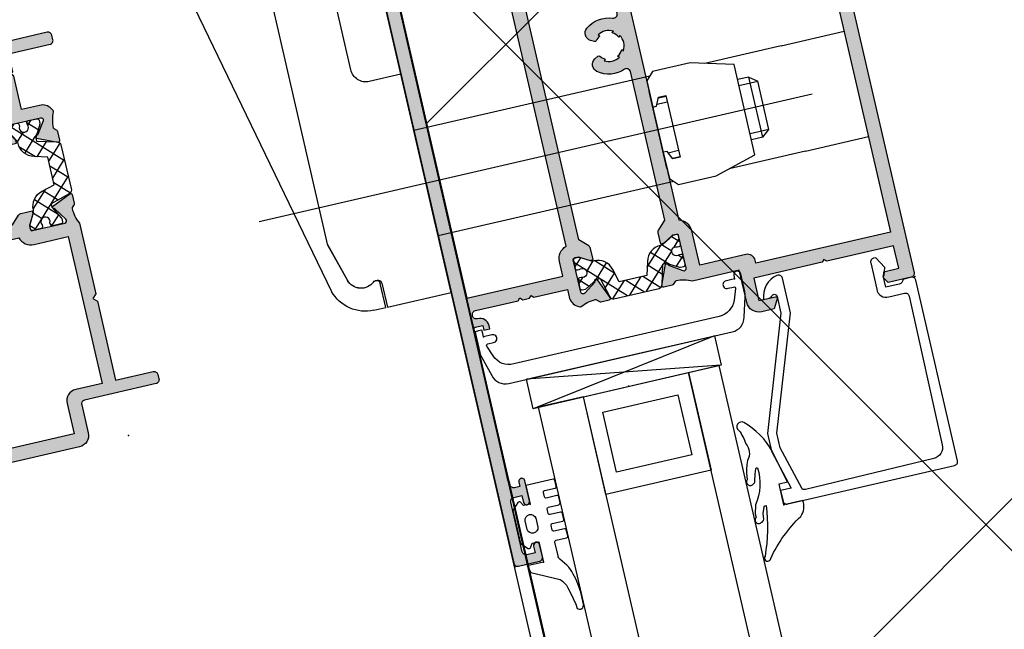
# Model space of a CAD drawing. Header units: centimetres. Extents: x -15121 to 17422, y -60492 to 0.
# Tile 97 of 256: x 1048 to 1061, y -29831 to -29823. Entities that reach past the tile are written whole.
import ezdxf

# ---------------------------------------------------------------- set-up
doc = ezdxf.new("R2010")
doc.units = ezdxf.units.CM
doc.header["$LTSCALE"] = 60
doc.linetypes.add('CENTER', pattern=[2, 1.25, -0.25, 0.25, -0.25])
doc.linetypes.add('DP', pattern=[0.5, 0.3, -0.2])
for name, color, linetype in [('A-----SZ', 8, 'Continuous'), ('A-DRZ', 7, 'Continuous'), ('AIKA podłoga deski cała', 2, 'Continuous'), ('AIKA podłoga deski pod meble', 6, 'Continuous'), ('AIKA powierzchnie2', 2, 'Continuous'), ('AIKA sufity podwieszane', 8, 'Continuous'), ('AIKA ŚCIANA2', 8, 'Continuous'), ('podciagi i nadproza', 7, 'DP'), ('RI-ACCESS', 253, 'Continuous'), ('RI-HATCH-P', 253, 'Continuous'), ('RI-HATCH-PI', 253, 'Continuous'), ('RI-OTHERS', 6, 'CENTER'), ('RI-PROFILE', 8, 'Continuous')]:
    doc.layers.add(name, color=color, linetype=linetype)

# ---------------------------------------------------------------- blocks, each defined once
blk = doc.blocks.new('050014')
at = {"layer": 'RI-HATCH-P'}
h = blk.add_hatch(color=256, dxfattribs=at)
h.paths.add_polyline_path([(-75.5, 59, 0.414292), (-77, 57.5), (-77, 53.75, -0.414292), (-77.5, 53.25), (-87, 53.25, 0.414214), (-87.5, 52.75), (-87.5, 52.15, 0.414214), (-87, 51.65), (-82, 51.65), (-82, 41.15), (-81.5, 40.65), (-82, 40.15), (-82, 30.76, -0.106092), (-81.5, 28.73, -0.205169), (-81.55, 28.58), (-81.88, 28.25, 0.197654), (-81.94, 28.11), (-81.93, 26.97, 0.438024), (-81.72, 26.77, -0.074053), (-81.58, 26.83), (-81.51, 26.85), (-79.09, 27.87, 0.629353), (-79.29, 28.22), (-80.41, 29.88, -0.606807), (-80.16, 30.35), (-75.85, 30.35, -0.414214), (-75.65, 30.15), (-75.65, 29.55), (-76.4, 28.25), (-76.4, 27.85), (-74.9, 27.85, 0.198435), (-74.55, 28), (-73.49, 29.05), (-66.87, 29.05, -0.527237), (-66.4, 28.37, 0.263412), (-65.88, 24.81, 0.530912), (-64.23, 24.92), (-63.97, 25.37, 0.386415), (-64.02, 25.63, -0.112856), (-64.54, 26.22), (-64.72, 26.03, -0.272863), (-64.72, 28.07), (-64.54, 27.88, -0.14598), (-63.83, 28.59), (-64.02, 28.77, -0.273255), (-61.98, 28.77), (-62.17, 28.59, -0.14588), (-61.46, 27.88), (-61.28, 28.07, -0.272961), (-61.28, 26.03), (-61.46, 26.22, -0.112813), (-61.98, 25.63, 0.387107), (-62.03, 25.37), (-61.77, 24.92, 0.530303), (-60.12, 24.82, 0.263181), (-59.6, 28.37, -0.527301), (-59.13, 29.05), (-39.41, 29.05), (-38.35, 28, 0.198435), (-38, 27.85), (-36.5, 27.85), (-36.5, 28.25), (-37.25, 29.55), (-37.25, 30.15, -0.414214), (-37.05, 30.35), (-32.74, 30.35, -0.606807), (-32.5, 29.88), (-33.62, 28.22, 0.626446), (-33.8, 27.87), (-31.38, 26.84), (-31.32, 26.83, -0.073406), (-31.19, 26.77, 0.44804), (-30.97, 26.97), (-30.96, 28.11, 0.197654), (-31.02, 28.25), (-31.35, 28.58, -0.205169), (-31.41, 28.73, -0.106121), (-30.9, 30.76), (-30.9, 37), (-26.63, 37, 0.414214), (-25, 38.63), (-25, 40.28), (-26.2, 40.97, 0.577388), (-26.5, 40.8), (-26.5, 38.6), (-29.5, 38.6), (-29.5, 47.7), (-29.8, 48), (-29.5, 48.3), (-29.5, 57.2), (-26.5, 57.2), (-26.5, 55.19), (-25.83, 55, 0.199244), (-25.68, 55.03), (-25, 55.42), (-25, 58.5, 0.414214), (-25.5, 59)])
h.paths.add_polyline_path([(-31.3, 57.2), (-31.3, 39.3), (-31.7, 39.3, 0.414214), (-32.7, 38.3), (-32.7, 32.15), (-37.25, 32.15, 0.33398), (-38.98, 30.85), (-38.98, 30.85), (-73.92, 30.85, 0.334001), (-75.65, 32.15), (-80.2, 32.15), (-80.2, 51.65), (-76.7, 51.65, 0.414214), (-75.2, 53.15), (-75.2, 57.2)], flags=16)
h.paths.add_polyline_path([(-73.49, 17.65), (-74.55, 18.7, 0.198435), (-74.9, 18.85), (-76.4, 18.85), (-76.4, 18.45), (-75.65, 17.15), (-75.65, 16.55, -0.414214), (-75.85, 16.35), (-75.9, 16.35, -0.008584), (-75.91, 16.35), (-77.01, 16.35, -0.008584), (-77.01, 16.35), (-78.55, 16.35, -0.008584), (-78.56, 16.35), (-79.66, 16.35, -0.008584), (-79.66, 16.35), (-80.16, 16.35, -0.606807), (-80.41, 16.82), (-79.26, 18.46, 0.118857), (-79.17, 18.43), (-79, 18.74), (-79, 18.77, 0.102358), (-79.07, 18.81), (-81.52, 19.85), (-81.58, 19.87, -0.073097), (-81.72, 19.93, 0.440449), (-81.93, 19.73), (-81.94, 18.59, 0.197654), (-81.88, 18.45), (-81.55, 18.12, -0.205169), (-81.5, 17.97, -0.103677), (-81.98, 15.98, 0.250573), (-81.97, 15.79), (-81.81, 15.52, 0.268304), (-80.4, 14.75), (-78, 14.75), (-78, 10.3), (-77.7, 10), (-78, 9.7), (-78, 8.8), (-77.7, 8.5), (-78, 8.2), (-78, 7.35), (-83.5, 7.35, 0.414214), (-84, 6.85), (-84, 6.25, 0.414165), (-83.5, 5.75), (-77.44, 5.75), (-77.37, 5.73), (-77.31, 5.72), (-77.26, 5.69), (-77.25, 5.68), (-77.18, 5.64), (-77.1, 5.55), (-77.07, 5.5), (-77.06, 5.49), (-77.03, 5.43), (-77.01, 5.35), (-77.01, 5.34), (-77, 5.3), (-77, 5.25), (-77, 2.3, -0.414214), (-77.5, 1.8), (-91.5, 1.8, -0.414214), (-92, 2.3), (-92, 3.3, 0.414214), (-92.5, 3.8), (-94.1, 3.8, 0.998203), (-94.1, 3), (-93.2, 3), (-93.2, 1.9, -0.414214), (-93.7, 1.4), (-100.3, 1.4, -0.414214), (-100.8, 1.9), (-100.8, 3), (-99.9, 3), (-99.9, 3.8), (-101.5, 3.8, 0.414214), (-102, 3.3), (-102, 0.5, 0.414214), (-101.5, 0), (-0.5, 0, 0.414214), (0, 0.5), (0, 3.3, 0.414214), (-0.5, 3.8), (-2.1, 3.8, 0.99377), (-2.1, 3), (-1.2, 3), (-1.2, 1.9, -0.414214), (-1.7, 1.4), (-8.3, 1.4, -0.414214), (-8.8, 1.9), (-8.8, 3), (-8.8, 3), (-7.9, 3, 0.998176), (-7.9, 3.8), (-10.6, 3.8, 0.999285), (-10.6, 3), (-10, 3), (-10, 2.3, -0.414214), (-10.5, 1.8), (-11, 1.8), (-11, 1.65), (-31.2, 1.8, -0.412055), (-31.4, 2), (-31.4, 3), (-30.8, 3), (-30.8, 3.8), (-31.2, 3.8, 0.43156), (-32.4, 2.53, -0.43156), (-32.9, 2), (-33, 2, -0.414214), (-33.5, 2.5), (-33.5, 8.2), (-33.8, 8.5), (-33.5, 8.8), (-33.5, 9.7), (-33.8, 10), (-33.5, 10.3), (-33.5, 14.75), (-32.5, 14.75, 0.268304), (-31.09, 15.52), (-30.93, 15.79, 0.250573), (-30.92, 15.98, -0.103677), (-31.41, 17.97, -0.205169), (-31.35, 18.12), (-31.02, 18.45, 0.197654), (-30.96, 18.59), (-30.97, 19.73, 0.450684), (-31.19, 19.93, -0.072377), (-31.32, 19.87), (-31.37, 19.86), (-33.84, 18.81, 0.112454), (-33.91, 18.76), (-33.91, 18.74), (-33.74, 18.43, 0.12555), (-33.64, 18.46), (-32.5, 16.82, -0.606807), (-32.74, 16.35), (-33.24, 16.35, -0.008584), (-33.25, 16.35), (-34.35, 16.35, -0.008584), (-34.36, 16.35), (-35.89, 16.35, -0.008584), (-35.9, 16.35), (-37, 16.35, -0.008584), (-37.01, 16.35), (-37.05, 16.35, -0.414214), (-37.25, 16.55), (-37.25, 17.15), (-36.5, 18.45), (-36.5, 18.85), (-38, 18.85, 0.198435), (-38.35, 18.7), (-39.41, 17.64)])
h.paths.add_polyline_path([(-38.98, 15.85, 0.333915), (-37.25, 14.55), (-35.3, 14.55), (-35.3, 1.8), (-75.2, 1.8), (-75.2, 6.85, 0.394163), (-75.67, 7.35), (-75.7, 7.35), (-76.2, 7.35), (-76.2, 13.8), (-76.2, 14.55), (-75.65, 14.55, 0.33369), (-73.92, 15.85)], flags=16)
at = {"layer": 'RI-HATCH-PI'}
h = blk.add_hatch(dxfattribs=at)
h.set_pattern_fill('ANSI37', color=256, scale=0.5, style=0)
h.paths.add_polyline_path([(-79.95, 25.19), (-78.21, 25.65, 0.340635), (-76.57, 27.77), (-76.57, 27.93, -0.13166), (-76.53, 28.08), (-75.66, 29.61), (-75.66, 30.13, 0.372878), (-75.86, 30.34), (-77.03, 30.34, 0.386165), (-77.25, 30.11), (-77.25, 29.89, -1.657677), (-78.3, 29.86), (-78.3, 30.12, 0.384537), (-78.51, 30.34), (-79.68, 30.34, 0.389942), (-79.9, 30.11), (-79.9, 29.66, -0.02896), (-79.87, 29.56), (-78.99, 27.96), (-78.98, 27.51), (-81.59, 26.78, 0.292215), (-81.95, 26.35), (-81.95, 20.35, 0.262216), (-81.71, 19.93, -0.065595), (-81.66, 19.91), (-81.53, 19.86), (-78.98, 19.19), (-78.99, 18.76, -0.66748), (-79.16, 18.43), (-79.89, 17.11, 0.075776), (-79.9, 17.06), (-79.9, 16.6, 0.404193), (-79.66, 16.35), (-78.54, 16.35, 0.404193), (-78.3, 16.6), (-78.3, 16.84, -1.657677), (-77.25, 16.82), (-77.25, 16.6, 0.404193), (-77.01, 16.35), (-75.89, 16.35, 0.367832), (-75.65, 16.57), (-75.65, 17.04), (-75.66, 17.04), (-75.66, 17.05), (-75.66, 17.05), (-75.66, 17.07), (-75.66, 17.07), (-75.66, 17.11), (-76.53, 18.62, -0.13166), (-76.57, 18.77), (-76.57, 18.93, 0.340635), (-78.21, 21.05), (-79.95, 21.51)])
h.paths.add_polyline_path([(-30.95, 26.35, 0.26077), (-31.19, 26.77, -0.071053), (-31.24, 26.79), (-31.38, 26.84), (-33.92, 27.51), (-33.91, 27.96), (-33.04, 29.54), (-33.01, 29.6), (-33.01, 29.6), (-33, 29.63), (-33, 29.63), (-33, 29.66), (-33, 30.11, 0.389942), (-33.22, 30.34), (-34.38, 30.34, 0.384537), (-34.6, 30.12), (-34.6, 29.86, -1.657677), (-35.65, 29.89), (-35.65, 30.11, 0.386165), (-35.87, 30.34), (-37.04, 30.34, 0.372878), (-37.24, 30.13), (-37.24, 29.61), (-36.37, 28.08, -0.13166), (-36.33, 27.93), (-36.33, 27.77, 0.340635), (-34.69, 25.65), (-32.95, 25.19), (-32.95, 21.51), (-34.69, 21.05, 0.340635), (-36.33, 18.93), (-36.33, 18.77, -0.13166), (-36.37, 18.62), (-37.25, 17.1), (-37.25, 17.07), (-37.25, 17.04), (-37.25, 17.04), (-37.25, 16.6, 0.404193), (-37.01, 16.35), (-35.89, 16.35, 0.404193), (-35.65, 16.6), (-35.65, 16.82, -1.657677), (-34.6, 16.84), (-34.6, 16.6, 0.404193), (-34.36, 16.35), (-33.24, 16.35, 0.404193), (-33, 16.6), (-33, 17.05), (-33, 17.05), (-33, 17.07), (-33, 17.07), (-33, 17.1), (-33.74, 18.43, -0.6763), (-33.91, 18.76), (-33.92, 19.19), (-31.37, 19.86), (-31.24, 19.91, -0.068843), (-31.19, 19.93, 0.261863), (-30.95, 20.35)])
at = {"layer": 'RI-OTHERS', "color": 2, "linetype": 'Continuous'}
for p in [(-82, 58.99), (-25, 59), (-102, 3.8), (0, 3.8), (-102, 0), (0, 0)]:
    blk.add_point(p, dxfattribs=at)
at = {"layer": 'RI-PROFILE'}
for points in [[(-61.98, 25.63, 0.112813), (-61.46, 26.22), (-61.28, 26.03, 0.272961), (-61.28, 28.07), (-61.46, 27.88, 0.14588), (-62.17, 28.59), (-61.98, 28.77, 0.273255), (-64.02, 28.77), (-63.83, 28.59, 0.14598), (-64.54, 27.88), (-64.72, 28.07, 0.272863), (-64.72, 26.03), (-64.54, 26.22, 0.112856), (-64.02, 25.63, -0.386415), (-63.97, 25.37), (-64.23, 24.92, -0.530912), (-65.88, 24.81, -0.263412), (-66.4, 28.37, 0.527237), (-66.87, 29.05), (-73.49, 29.05), (-74.55, 28, -0.198435), (-74.9, 27.85), (-76.4, 27.85), (-76.4, 28.25), (-75.68, 29.5, 0.131589), (-75.65, 29.6), (-75.65, 30.15, 0.414214), (-75.85, 30.35), (-80.16, 30.35, 0.606807), (-80.41, 29.88), (-79.29, 28.22, -0.629353), (-79.09, 27.87), (-81.66, 26.79, -0.536162), (-81.93, 26.97), (-81.94, 28.11, -0.197654), (-81.88, 28.25), (-81.55, 28.58, 0.205169), (-81.5, 28.73, 0.106092), (-82, 30.76), (-82, 40.15), (-81.5, 40.65), (-82, 41.15), (-82, 51.65), (-87, 51.65, -0.414214), (-87.5, 52.15), (-87.5, 52.75, -0.414214), (-87, 53.25), (-77.5, 53.25, 0.414292), (-77, 53.75), (-77, 57.5, -0.414292), (-75.5, 59), (-25.5, 59, -0.414214), (-25, 58.5), (-25, 55.42), (-25.68, 55.03, -0.199244), (-25.83, 55), (-26.5, 55.19), (-26.5, 57.2), (-29.5, 57.2), (-29.5, 48.3), (-29.8, 48), (-29.5, 47.7), (-29.5, 38.6), (-26.5, 38.6), (-26.5, 40.8, -0.577388), (-26.2, 40.97), (-25, 40.28), (-25, 38.63, -0.414214), (-26.63, 37), (-30.9, 37), (-30.9, 30.76, 0.106121), (-31.41, 28.73, 0.205169), (-31.35, 28.58), (-31.02, 28.25, -0.197654), (-30.96, 28.11), (-30.97, 26.97, -0.536162), (-31.24, 26.79), (-33.8, 27.87, -0.626446), (-33.62, 28.22), (-32.5, 29.88, 0.606807), (-32.74, 30.35), (-37.05, 30.35, 0.414214), (-37.25, 30.15), (-37.25, 29.6, 0.131589), (-37.22, 29.5), (-36.5, 28.25), (-36.5, 27.85), (-38, 27.85, -0.198435), (-38.35, 28), (-39.41, 29.05), (-59.13, 29.05, 0.527301), (-59.6, 28.37, -0.263181), (-60.12, 24.82, -0.530303), (-61.77, 24.92), (-62.03, 25.37, -0.387107)], [(-38.98, 30.85), (-73.92, 30.85, 0.33408), (-75.65, 32.15), (-80.2, 32.15), (-80.2, 51.65), (-76.7, 51.65, 0.414214), (-75.2, 53.15), (-75.2, 57.2), (-31.3, 57.2), (-31.3, 39.3), (-31.7, 39.3, 0.414214), (-32.7, 38.3), (-32.7, 32.15), (-32.7, 32.15), (-37.25, 32.15, 0.333959)], [(-102, 0.5, 0.414214), (-101.5, 0), (-0.5, 0, 0.414214), (0, 0.5), (0, 3.3, 0.414214), (-0.5, 3.8), (-2.1, 3.8, 0.99805), (-2.1, 3), (-1.2, 3), (-1.2, 1.9, -0.414214), (-1.7, 1.4), (-8.3, 1.4, -0.414214), (-8.8, 1.9), (-8.8, 3), (-8.8, 3), (-7.9, 3, 0.998176), (-7.9, 3.8), (-10.6, 3.8, 1.000716), (-10.6, 3), (-10, 3), (-10, 2.3, -0.414214), (-10.5, 1.8), (-11, 1.8), (-11, 1.65), (-31.2, 1.8, -0.412055), (-31.4, 2), (-31.4, 3), (-30.8, 3), (-30.8, 3.8), (-31.2, 3.8, 0.43156), (-32.4, 2.53, -0.43156), (-32.9, 2), (-33, 2, -0.414214), (-33.5, 2.5), (-33.5, 8.2), (-33.8, 8.5), (-33.5, 8.8), (-33.5, 9.7), (-33.8, 10), (-33.5, 10.3), (-33.5, 14.75), (-32.5, 14.75, 0.268304), (-31.09, 15.52), (-30.93, 15.79, 0.250573), (-30.92, 15.98, -0.103677), (-31.41, 17.97, -0.205169), (-31.35, 18.12), (-31.02, 18.45, 0.197654), (-30.96, 18.59), (-30.97, 19.73, 0.536162), (-31.24, 19.91), (-33.84, 18.81, 1.096781), (-33.64, 18.46), (-32.5, 16.82, -0.606807), (-32.74, 16.35), (-37.05, 16.35, -0.414214), (-37.25, 16.55), (-37.25, 17.1, -0.131589), (-37.22, 17.2), (-36.5, 18.45), (-36.5, 18.85), (-38, 18.85, 0.198435), (-38.35, 18.7), (-39.41, 17.64), (-73.49, 17.65), (-74.55, 18.7, 0.198435), (-74.9, 18.85), (-76.4, 18.85), (-76.4, 18.45), (-75.68, 17.2, -0.131589), (-75.65, 17.1), (-75.65, 16.55, -0.414214), (-75.85, 16.35), (-80.16, 16.35, -0.606807), (-80.41, 16.82), (-79.26, 18.46, 1.096781), (-79.07, 18.81), (-81.66, 19.91, 0.536162), (-81.93, 19.73), (-81.94, 18.59, 0.197654), (-81.88, 18.45), (-81.55, 18.12, -0.205169), (-81.5, 17.97, -0.103677), (-81.98, 15.98, 0.250573), (-81.97, 15.79), (-81.81, 15.52, 0.268304), (-80.4, 14.75), (-78, 14.75), (-78, 10.3), (-77.7, 10), (-78, 9.7), (-78, 8.8), (-77.7, 8.5), (-78, 8.2), (-78, 7.35), (-83.5, 7.35, 0.414214), (-84, 6.85), (-84, 6.25, 0.414165), (-83.5, 5.75), (-77.5, 5.75), (-77.47, 5.75), (-77.46, 5.75), (-77.44, 5.75), (-77.43, 5.75), (-77.41, 5.74), (-77.4, 5.74), (-77.38, 5.74), (-77.37, 5.73), (-77.35, 5.73), (-77.34, 5.72), (-77.32, 5.72), (-77.31, 5.71), (-77.29, 5.71), (-77.28, 5.7), (-77.26, 5.69), (-77.25, 5.68), (-77.24, 5.68), (-77.22, 5.67), (-77.21, 5.66), (-77.2, 5.65), (-77.18, 5.64), (-77.17, 5.63), (-77.16, 5.62), (-77.15, 5.6), (-77.13, 5.59), (-77.12, 5.58), (-77.11, 5.57), (-77.1, 5.55), (-77.09, 5.54), (-77.08, 5.53), (-77.07, 5.51), (-77.07, 5.5), (-77.06, 5.49), (-77.05, 5.47), (-77.04, 5.46), (-77.04, 5.44), (-77.03, 5.43), (-77.03, 5.41), (-77.02, 5.4), (-77.02, 5.38), (-77.01, 5.37), (-77.01, 5.35), (-77.01, 5.34), (-77, 5.32), (-77, 5.31), (-77, 5.29), (-77, 5.28), (-77, 5.26), (-77, 5.25), (-77, 5.25), (-77, 2.3, -0.414214), (-77.5, 1.8), (-91.5, 1.8, -0.414214), (-92, 2.3), (-92, 3.3, 0.414214), (-92.5, 3.8), (-94.1, 3.8, 0.998203), (-94.1, 3), (-93.2, 3), (-93.2, 1.9, -0.414214), (-93.7, 1.4), (-100.3, 1.4, -0.414214), (-100.8, 1.9), (-100.8, 3), (-99.9, 3), (-99.9, 3.8), (-101.5, 3.8, 0.414214), (-102, 3.3)]]:
    blk.add_lwpolyline(points, format="xyb", close=True, dxfattribs=at)
at = {"layer": 'RI-PROFILE', "color": 7}
blk.add_lwpolyline([(-77, 30.34), (-75.89, 30.34, -0.459063), (-75.66, 30.1), (-75.66, 29.61), (-76.53, 28.08, 0.13166), (-76.57, 27.93), (-76.57, 27.77, -0.340635), (-78.21, 25.65), (-79.95, 25.19), (-79.95, 21.51), (-78.21, 21.05, -0.340635), (-76.57, 18.93), (-76.57, 18.77, 0.13166), (-76.53, 18.62), (-75.65, 17.09), (-75.65, 16.6, -0.414214), (-75.9, 16.35), (-77, 16.35, -0.414214), (-77.25, 16.6), (-77.25, 16.82, 1.657677), (-78.3, 16.84), (-78.3, 16.6, -0.414214), (-78.55, 16.35), (-79.65, 16.35, -0.414214), (-79.9, 16.6), (-79.9, 17.04, -0.177104), (-79.87, 17.14), (-78.99, 18.74), (-78.98, 19.19), (-81.58, 19.87, -0.340697), (-81.95, 20.35), (-81.95, 26.35, -0.308868), (-81.56, 26.79), (-78.98, 27.51), (-78.99, 27.96), (-79.87, 29.56, 0.02896), (-79.9, 29.66), (-79.9, 30.1, -0.440048), (-79.65, 30.34), (-78.55, 30.34, -0.443383), (-78.3, 30.1), (-78.3, 29.86, 1.657677), (-77.25, 29.89), (-77.25, 30.1, -0.44283)], format="xyb", close=True, dxfattribs=at)
blk.add_lwpolyline([(-33.03, 17.14), (-33.91, 18.74), (-33.92, 19.19), (-31.32, 19.87, 0.340697), (-30.95, 20.35), (-30.95, 26.35, 0.340697), (-31.32, 26.83), (-33.92, 27.51), (-33.91, 27.96), (-33.03, 29.56), (-33.03, 29.56), (-33.03, 29.57), (-33.03, 29.57), (-33.02, 29.57), (-33.02, 29.57), (-33.02, 29.57), (-33.02, 29.57), (-33.02, 29.58), (-33.02, 29.58), (-33.02, 29.58), (-33.02, 29.58), (-33.02, 29.59), (-33.02, 29.59), (-33.02, 29.59), (-33.01, 29.59), (-33.01, 29.59), (-33.01, 29.59), (-33.01, 29.6), (-33.01, 29.6), (-33.01, 29.6), (-33.01, 29.6), (-33.01, 29.6), (-33.01, 29.61), (-33.01, 29.61), (-33.01, 29.61), (-33.01, 29.61), (-33.01, 29.62), (-33.01, 29.62), (-33.01, 29.62), (-33.01, 29.62), (-33, 29.62), (-33, 29.62), (-33, 29.63), (-33, 29.63), (-33, 29.63), (-33, 29.63), (-33, 29.63), (-33, 29.64), (-33, 29.64), (-33, 29.64), (-33, 29.64), (-33, 29.65), (-33, 29.65), (-33, 29.65), (-33, 29.65), (-33, 29.65), (-33, 29.66), (-33, 29.66), (-33, 29.66), (-33, 29.66), (-33, 30.1, 0.440048), (-33.25, 30.34), (-34.35, 30.34, 0.443383), (-34.6, 30.1), (-34.6, 29.86, -1.657677), (-35.65, 29.89), (-35.65, 30.1, 0.44283), (-35.9, 30.34), (-37, 30.34, 0.459063), (-37.24, 30.1), (-37.24, 29.61), (-36.37, 28.08, -0.13166), (-36.33, 27.93), (-36.33, 27.77, 0.340635), (-34.69, 25.65), (-32.95, 25.19), (-32.95, 21.51), (-34.69, 21.05, 0.340635), (-36.33, 18.93), (-36.33, 18.77, -0.13166), (-36.37, 18.62), (-37.25, 17.09), (-37.25, 16.6, 0.414214), (-37, 16.35), (-35.9, 16.35, 0.414214), (-35.65, 16.6), (-35.65, 16.82, -1.657677), (-34.6, 16.84), (-34.6, 16.6, 0.414214), (-34.35, 16.35), (-33.25, 16.35, 0.414214), (-33, 16.6), (-33, 17.04), (-33, 17.04), (-33, 17.04), (-33, 17.05), (-33, 17.05), (-33, 17.05), (-33, 17.05), (-33, 17.05), (-33, 17.06), (-33, 17.06), (-33, 17.06), (-33, 17.06), (-33, 17.06), (-33, 17.07), (-33, 17.07), (-33, 17.07), (-33, 17.07), (-33, 17.07), (-33, 17.08)], format="xyb", dxfattribs=at)
at = {"layer": 'RI-PROFILE', "linetype": 'Continuous'}
blk.add_lwpolyline([(-75.7, 7.35, -0.414214), (-75.2, 6.85), (-75.2, 1.8), (-35.3, 1.8), (-35.3, 14.55), (-37.25, 14.55, -0.333915), (-38.98, 15.85), (-73.92, 15.85, -0.33369), (-75.65, 14.55), (-76.2, 14.55), (-76.2, 14.55), (-76.2, 13.8), (-76.2, 7.35), (-75.7, 7.35), (-75.67, 7.35)], format="xyb", dxfattribs=at)
blk = doc.blocks.new('PODKŁ')
at = {"layer": 'RI-ACCESS'}
for p, q in [((3.91, 12.5), (0.01, -12.5)), ((0.01, 12.5), (3.91, -12.5))]:
    blk.add_line(p, q, dxfattribs=at)
blk.add_lwpolyline([(3.91, 12.5), (3.91, -12.5), (0, -12.5), (0, 12.5), (3.91, 12.5)], dxfattribs=at)
blk = doc.blocks.new('GSUP')
at = {"layer": 'RI-ACCESS', "linetype": 'Continuous'}
blk.add_lwpolyline([(-1.08, 2.16, -0.638068), (-1.27, 1.9), (-2, 1.9, 1.146176), (-2, 0.9), (-0.89, 0.9), (-0.9, 0.45), (-0.89, 0), (-0.45, 0), (0, 0), (0.01, 0.45), (0.01, 2.78), (0.01, 3.13), (-0.11, 3.46), (-0.81, 6.03, 0.351665), (-2.74, 7.5), (-32.45, 7.5, 0.362129), (-34.38, 6.03), (-35.09, 3.46), (-35.21, 3.13), (-35.21, 2.78), (-35.21, 0.45, 0.99031), (-34.3, 0.45), (-34.3, 0.9), (-33.2, 0.9, 1.11146), (-33.2, 1.9), (-33.93, 1.9, -0.655905), (-34.12, 2.16), (-33.61, 3.56, -0.31307), (-31.26, 5.2), (-3.93, 5.2, -0.342952), (-1.59, 3.56)], format="xyb", close=True, dxfattribs=at)
at = {"layer": 'RI-OTHERS', "color": 2, "linetype": 'Continuous'}
for p in [(-34.3, 0.9), (-0.89, 0.9), (0, 0)]:
    blk.add_point(p, dxfattribs=at)
blk = doc.blocks.new('AL120')
at = {"layer": 'A-----SZ'}
for p, q in [((6.133, 2.7, 0), (11.389, 1.508, 0)), ((10.301, -5.136, 0), (10.301, 2.221, 0)), ((10.801, 1.42, 0), (6.701, 1.42, 0)), ((11.296, 1.275, 0), (10.79, 1.42, 0)), ((10.801, 1.42, 0), (11.298, 1.274, 0)), ((11.751, 1.028, 0), (11.751, 0.87, 0)), ((11.381, 0.92, 0), (11.381, 0.9, 0)), ((11.751, 0.87, 0), (11.431, 0.87, 0)), ((11.431, 0.85, 0), (11.751, 0.85, 0)), ((11.751, 0.85, 0), (11.751, 0, 0)), ((8.649, 0.62, 0), (4.751, 0.62, 0)), ((8.851, 0, 0), (8.851, 0.42, 0)), ((11.751, 0, 0), (8.851, 0, 0)), ((9.601, -3.135, 0), (9.601, 0, 0)), ((10.851, 0, 0), (9.751, 0, 0)), ((11.001, -3.135, 0), (11.001, 0, 0)), ((10.811, -3.085, 0), (9.791, -3.085, 0)), ((9.901, -3.181, 0), (9.901, -3.285, 0)), ((9.981, -3.285, 0), (9.981, -3.144, 0)), ((10.621, -3.144, 0), (10.621, -3.285, 0)), ((10.701, -3.181, 0), (10.701, -3.285, 0)), ((9.601, -4.885, 0), (9.601, -3.868, 0)), ((11.001, -4.885, 0), (11.001, -3.868, 0)), ((9.901, -4.385, 0), (9.901, -4.235, 0)), ((9.981, -4.235, 0), (9.981, -4.485, 0)), ((10.621, -4.485, 0), (10.621, -4.235, 0)), ((10.701, -4.385, 0), (10.701, -4.235, 0)), ((9.901, -4.385, 0), (9.981, -4.485, 0)), ((10.701, -4.385, 0), (9.901, -4.385, 0)), ((10.701, -4.385, 0), (10.621, -4.485, 0)), ((10.621, -4.485, 0), (9.981, -4.485, 0)), ((9.601, -4.885, 0), (9.601, -5.721, 0)), ((11.001, -4.885, 0), (11.001, -5.721, 0))]:
    blk.add_line(p, q, dxfattribs=at)
at = {"layer": 'A-----SZ', "elevation": 0}
for points in [[(15.387, -0.581), (15.203, -0.581, 0.414214), (15.183, -0.601), (15.183, -0.741, -0.414214), (15.163, -0.761), (15.083, -0.761, -0.414214), (15.063, -0.741), (15.063, -0.601, 0.414214), (15.043, -0.581), (14.983, -0.581, 0.414214), (14.963, -0.601), (14.963, -0.741, -0.414214), (14.943, -0.761), (14.863, -0.761, -0.414214), (14.843, -0.741), (14.843, -0.601, 0.414214), (14.823, -0.581), (14.763, -0.581, 0.414214), (14.743, -0.601), (14.743, -0.741, -0.414208), (14.723, -0.761), (14.643, -0.761, -0.414219), (14.623, -0.741), (14.623, -0.601, 0.414214), (14.603, -0.581), (14.543, -0.581, 0.414214), (14.523, -0.601), (14.523, -0.741, -0.413901), (14.503, -0.761), (14.423, -0.761, -0.410424), (14.403, -0.741), (14.403, -0.381), (14.652, -0.381), (14.652, -0.381), (14.652, -0.293), (14.601, -0.263, -0.392584), (14.595, -0.227), (14.681, -0.141), (15.122, -0.141), (15.206, -0.225, -0.342583), (15.205, -0.257), (15.153, -0.292), (15.153, -0.381), (15.423, -0.381), (15.423, -0.161), (15.518, -0.19), (15.691, -0.537, 0.146205), (15.818, -0.612), (15.889, -0.63), (16.049, -0.663), (16.105, -0.67, -0.694648), (16.071, -0.761), (15.911, -0.761), (15.799, -0.749, -0.091297), (15.528, -0.667), (15.435, -0.593, 0.148233)], [(14.889, -3.203), (14.978, -3.19, -1), (15.048, -3.257, -0.221584), (15.019, -3.283), (14.929, -3.306), (14.863, -3.33), (14.854, -3.339), (14.856, -3.356, 0.175319), (15.32, -3.223), (15.429, -3.191), (15.481, -3.194, -1), (15.558, -3.243, -0.317302), (15.524, -3.284), (15.449, -3.294), (15.371, -3.324), (15.359, -3.329), (15.358, -3.342), (15.358, -3.355, 0.074745), (15.994, -3.193, -1), (16.056, -3.242, -0.20561), (16.039, -3.259, 0.095737), (15.596, -3.761, -0.250819), (15.401, -3.831), (15.401, -3.581), (15.168, -3.581), (15.121, -3.581), (15.121, -3.692), (15.058, -3.678), (14.689, -3.589, -0.13918), (14.245, -3.314, -0.962884), (14.33, -3.23, 0.084626), (14.52, -3.276, 0.323058), (14.734, -3.252), (14.786, -3.232), (14.803, -3.226, -0.058863)], [(15.271, -3.9, 0.287858), (15.244, -3.854), (14.673, -3.701), (14.475, -3.701), (12.995, -4.222), (12.536, -4.222, -0.459407), (12.486, -4.161, -0.329042), (12.751, -3.923), (12.751, -3.997, -0.256151), (12.734, -4.035), (12.724, -4.044, 0.632112), (12.752, -4.102), (12.975, -4.102), (14.455, -3.581), (14.689, -3.581), (14.919, -3.643), (15.211, -3.721), (15.211, -3.581), (15.351, -3.581, -0.418945), (15.401, -3.632), (15.401, -5.851, -0.414214), (15.351, -5.901), (12.951, -5.901, -0.414214), (12.901, -5.851), (12.901, -5.772, -0.287257), (12.916, -5.737), (12.937, -5.716, 0.267249), (12.951, -5.681), (12.951, -5.502), (12.801, -5.502), (12.801, -5.515), (12.701, -5.546), (12.551, -5.46), (12.551, -5.432), (12.551, -5.43), (12.551, -5.429, -0.454319), (12.601, -5.382), (12.952, -5.382, -0.462511), (13.082, -5.511), (13.082, -5.721, 0.416568), (13.132, -5.771), (15.105, -5.755, 0.405463), (15.254, -5.607)]]:
    blk.add_lwpolyline(points, format="xyb", close=True, dxfattribs=at)
blk.add_lwpolyline([(14.965, -0.411, 0.855905), (14.965, -0.266), (14.847, -0.266, 0.885646), (14.847, -0.411), (14.965, -0.411)], format="xyb", dxfattribs=at)
for points in [[(126.663, -1.364), (13.452, -1.364), (13.452, -0.764), (126.663, -0.764)], [(126.663, -2.764), (13.452, -2.764), (13.452, -3.164), (126.663, -3.164)], [(10.601, -3.085), (10.951, -3.085), (11.051, -3.185), (11.051, -3.685), (10.901, -4.235), (9.701, -4.235), (9.551, -3.685), (9.551, -3.185), (9.651, -3.085), (10.001, -3.085), (10.001, -3.135), (9.891, -3.185), (9.891, -3.285), (10.711, -3.285), (10.711, -3.185), (10.601, -3.135), (10.601, -3.085)]]:
    blk.add_lwpolyline(points, dxfattribs=at)
for points in [[(14.752, -2.764), (14.752, -1.364), (13.452, -1.364), (13.452, -2.764)], [(13.702, -1.564), (13.702, -2.564), (14.502, -2.564), (14.502, -1.564)]]:
    blk.add_lwpolyline(points, close=True, dxfattribs=at)
at = {"layer": 'A-----SZ'}
for centre, radius, start, end in [((11.251, 1.028, 0), 0.5, 0.0001, 74.0001), ((11.241, 1.082, 0), 0.2, 319.4649, 73.9998), ((11.241, 1.082, 0), 0.2, 319.4643, 73.6483), ((11.431, 0.92, 0), 0.05, 139.4624, 180.001), ((11.431, 0.92, 0), 0.05, 139.4622, 270.0014), ((11.431, 0.9, 0), 0.05, 179.9996, 270.0004), ((8.651, 0.42, 0), 0.2, 359.9988, 90.6464)]:
    blk.add_arc(centre, radius, start, end, dxfattribs=at)
for p in [(14.901, -0.141, 0), (14.652, -0.381, 0), (15.423, -0.381, 0), (13.452, -0.764, 0), (13.452, -1.964, 0), (13.452, -3.164, 0), (15.401, -3.581, 0), (15.401, -3.581, 0), (12.901, -5.901, 0)]:
    blk.add_point(p, dxfattribs=at)
at = {"layer": 'A-----SZ', "extrusion": (0, 0, -1)}
for name, p, xscale, yscale, zscale, rotation in [('050014', (-6.716, 12.693, 0), 0.1000000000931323, 0.1000000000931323, -0.1000000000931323, 90), ('050014', (-15.401, -0.001, 0), 0.0999999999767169, 0.0999999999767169, -0.0999999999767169, 179.9999999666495), ('GSUP', (-12.316, -0.187, 0), 0.1000000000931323, 0.1000000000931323, -0.1000000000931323, 90), ('PODKŁ', (-13.066, -1.947, 0), 0.0999999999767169, 0.0999999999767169, -0.0999999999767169, 179.9999999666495)]:
    blk.add_blockref(name, p, dxfattribs=dict(at, xscale=xscale, yscale=yscale, zscale=zscale, rotation=rotation))
blk = doc.blocks.new('SL podciągi restauracja')
at = {"layer": 'podciagi i nadproza'}
blk.add_lwpolyline([(459.243, -27265.355), (482.628, -27259.956), (515.246, -27401.24), (491.861, -27406.639), (459.243, -27265.355)], dxfattribs=at)

msp = doc.modelspace()

# ---------------------------------------------------------------- hatches: boundary and pattern name
at = {"layer": 'AIKA sufity podwieszane', "transparency": 33554610}
h = msp.add_hatch(dxfattribs=at)
h.set_pattern_fill('ANSI37', color=256, scale=2.771036)
h.set_pattern_definition([(45, (5073.432, 672.602), (-6.221154, 6.221154), []), (135, (5073.432, 672.602), (-6.221154, -6.221154), [])])
h.paths.add_polyline_path([(1895.3422, -29622.938), (1051.961, -29817.6477), (1083.6791, -29955.0339), (1108.8373, -29949.2257), (1118.7352, -29992.098), (1098.8606, -29996.6864), (1151.9491, -30226.6377), (1171.8236, -30222.0493), (1195.98, -30326.6818), (1176.0567, -30331.2815), (1229.1072, -30560.8465), (1247.0331, -30556.708), (1258.8797, -30599.1305), (1239.2948, -30603.652), (1271.0129, -30741.0382), (1888.861, -30598.3967), (1885.2618, -30582.8068), (1928.1341, -30572.909), (1931.7333, -30588.4989), (1951.2207, -30583.9999), (1954.8998, -30599.9359), (2063.0549, -30574.9663), (2055.7765, -30543.4404), (2098.6488, -30533.5425), (2102.248, -30549.1325), (2108.8207, -30547.615)])

# ---------------------------------------------------------------- linework, layer by layer
at = {"layer": 'AIKA podłoga deski cała'}
msp.add_lwpolyline([(1888.861, -30598.3967), (1266.0671, -30744.1528), (1233.9166, -30604.8937), (1258.8797, -30599.1305), (1248.9789, -30556.2588), (1229.073, -30560.8544), (1175.9846, -30330.9033), (1195.8934, -30326.3069), (1171.8236, -30222.0493), (1151.9491, -30226.6377), (1098.8606, -29996.6864), (1118.7352, -29992.098), (1108.8373, -29949.2257), (1083.5062, -29955.0738), (1051.7856, -29817.6882), (1897.5708, -29622.4235)], dxfattribs=at)
at = {"layer": 'AIKA podłoga deski pod meble'}
msp.add_line((1051.9947, -29817.7939), (1083.9536, -29957.0231), dxfattribs=at)
at = {"layer": 'AIKA powierzchnie2'}
msp.add_lwpolyline([(1888.861, -30598.3967), (1271.0129, -30741.0382), (1239.2948, -30603.652), (1258.8797, -30599.1305), (1247.0331, -30556.708), (1229.1072, -30560.8465), (1176.0567, -30331.2815), (1195.98, -30326.6818), (1171.8236, -30222.0493), (1151.9491, -30226.6377), (1098.8606, -29996.6864), (1118.7352, -29992.098), (1108.8373, -29949.2257), (1083.6791, -29955.0339), (1051.961, -29817.6477), (1895.3422, -29622.938)], dxfattribs=at)
at = {"layer": 'AIKA sufity podwieszane', "transparency": 33554610}
msp.add_lwpolyline([(1888.861, -30598.3967), (1271.0129, -30741.0382), (1239.2948, -30603.652), (1258.8797, -30599.1305), (1247.0331, -30556.708), (1229.1072, -30560.8465), (1176.0567, -30331.2815), (1195.98, -30326.6818), (1171.8236, -30222.0493), (1151.9491, -30226.6377), (1098.8606, -29996.6864), (1118.7352, -29992.098), (1108.8373, -29949.2257), (1083.6791, -29955.0339), (1051.961, -29817.6477), (1895.3422, -29622.938)], dxfattribs=at)

# ---------------------------------------------------------------- block references
at = {"layer": 'A-DRZ', "xscale": -1, "rotation": 102.9999999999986}
msp.add_blockref('AL120', (1051.2229, -29815.251, 0), dxfattribs=at)
at = {"layer": 'AIKA ŚCIANA2'}
msp.add_blockref('SL podciągi restauracja', (592.0924, -2550.3843), dxfattribs=at)

doc.saveas('drawing.dxf')
